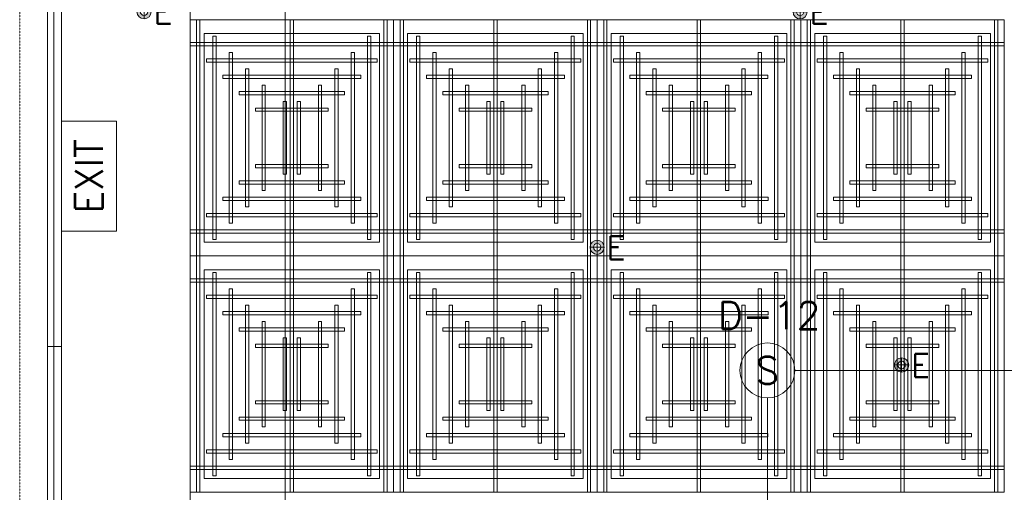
# Model space of a CAD drawing. Header units: millimetres. Extents: x 149250 to 222845, y -30669 to 18303.
# Tile 3 of 36: x 150152 to 155532, y 3344 to 5926. Entities that reach past the tile are written whole.
import ezdxf
from ezdxf.enums import TextEntityAlignment as Align

# ---------------------------------------------------------------- set-up
doc = ezdxf.new("R2010")
doc.units = ezdxf.units.MM
doc.header["$MEASUREMENT"] = 0
for name, pattern in [('DASHED', [19.05, 12.7, -6.35]), ('HIDDENX2', [0.75, 0.5, -0.25]), ('IRISH HOUSE_FF46_HYD AIRPORT_HVAC DUCTING LAYOUT 3$0$( Dashed )', [0.75, 0.5, -0.25])]:
    doc.linetypes.add(name, pattern=pattern)
doc.layers.get('0').update_dxf_attribs({"lineweight": 5})
for name, color, linetype, lineweight in [('E Celing Lighting', 5, 'DASHED', 5), ('IRISH HOUSE_FF46_HYD AIRPORT_HVAC DUCTING LAYOUT 3$0$02_Elevation 00', 8, 'Continuous', 9), ('IRISH HOUSE_FF46_HYD AIRPORT_HVAC DUCTING LAYOUT 3$0$Ceiling', 14, 'Continuous', 9), ('IRISH HOUSE_FF46_HYD AIRPORT_HVAC DUCTING LAYOUT 3$0$Furniture', 14, 'Continuous', 9), ('IRISH HOUSE_FF46_HYD AIRPORT_HVAC DUCTING LAYOUT 3$0$Grey', 8, 'Continuous', 9), ('Lighting (Ceiling)', 160, 'Continuous', 15), ('M-MEP-GEN', 7, 'Continuous', 5)]:
    doc.layers.add(name, color=color, linetype=linetype, lineweight=lineweight)
for name, color, linetype, lineweight, true_color in [('IRISH HOUSE_FF46_HYD AIRPORT_HVAC DUCTING LAYOUT 3$0$03 Partition', 7, 'Continuous', 25, 0x2776bb), ('M-MEP-ELFA-CABLE', 1, 'HIDDENX2', 20, 0xff0000), ('M-MEP-ELFA-DETECTOR', 7, 'Continuous', 20, 0xa50000), ('M-MEP-ELLG-LIGHT', 5, 'Continuous', 20, 0x0000ff), ('M-MEP-ELPR-EQUIP', 6, 'Continuous', 20, 0xff00ff)]:
    doc.layers.add(name, color=color, linetype=linetype, lineweight=lineweight, true_color=true_color)
doc.layers.add('IRISH HOUSE_FF46_HYD AIRPORT_HVAC DUCTING LAYOUT 3$0$Flooring', color=8, linetype='Continuous')
doc.layers.add('IRISH HOUSE_FF46_HYD AIRPORT_HVAC DUCTING LAYOUT 3$0$RCP LAYOUT', color=9, linetype='Continuous', true_color=0x808080)
doc.styles.get("Standard").update_dxf_attribs({"font": 'romans.shx'})

# ---------------------------------------------------------------- blocks, each defined once
blk = doc.blocks.new('IRISH HOUSE_FF46_HYD AIRPORT_HVAC DUCTING LAYOUT 3$0$IRISH HOUSE-RCP LAYOUT')
at = {"color": 8, "lineweight": 0, "ltscale": 0.25, "true_color": 0x808080}
for p, q in [((736.3, -7118.1), (736.3, -1954.5)), ((736.3, -4536.3), (736.3, -3245.4)), ((736.3, -3245.4), (1848.5, -3245.4)), ((2960.8, -3245.4), (1848.5, -3245.4)), ((1848.5, -3245.4), (1848.5, -4536.3)), ((1848.5, -3245.4), (1848.5, -4536.3)), ((2960.8, -4536.3), (2960.8, -3245.4)), ((2960.8, -3245.4), (4073.1, -3245.4)), ((2960.8, -4536.3), (2960.8, -3245.4)), ((4073.1, -3245.4), (4073.1, -4536.3)), ((5185.4, -3245.4), (4073.1, -3245.4)), ((4073.1, -3245.4), (4073.1, -4536.3)), ((5185.4, -4536.3), (5185.4, -3245.4)), ((812.5, -4460.1), (812.5, -3321.6)), ((812.5, -3321.6), (1772.3, -3321.6)), ((1772.3, -3321.6), (1772.3, -4460.1)), ((2884.6, -3321.6), (1924.7, -3321.6)), ((1924.7, -3321.6), (1924.7, -4460.1)), ((2884.6, -4460.1), (2884.6, -3321.6)), ((3037, -4460.1), (3037, -3321.6)), ((3037, -3321.6), (3996.9, -3321.6)), ((3996.9, -3321.6), (3996.9, -4460.1)), ((5109.2, -3321.6), (4149.3, -3321.6)), ((4149.3, -3321.6), (4149.3, -4460.1)), ((5109.2, -4460.1), (5109.2, -3321.6)), ((1772.3, -4460.1), (812.5, -4460.1)), ((1924.7, -4460.1), (2884.6, -4460.1)), ((3996.9, -4460.1), (3037, -4460.1)), ((4149.3, -4460.1), (5109.2, -4460.1)), ((1848.5, -4536.3), (736.3, -4536.3)), ((1848.5, -4536.3), (736.3, -4536.3)), ((736.3, -4536.3), (736.3, -5827.2)), ((1848.5, -4536.3), (2960.8, -4536.3)), ((1848.5, -4536.3), (2960.8, -4536.3)), ((1848.5, -5827.2), (1848.5, -4536.3)), ((1848.5, -5827.2), (1848.5, -4536.3)), ((4073.1, -4536.3), (2960.8, -4536.3)), ((4073.1, -4536.3), (2960.8, -4536.3)), ((2960.8, -4536.3), (2960.8, -5827.2)), ((2960.8, -4536.3), (2960.8, -5827.2)), ((4073.1, -5827.2), (4073.1, -4536.3)), ((4073.1, -4536.3), (5185.4, -4536.3)), ((4073.1, -4536.3), (5185.4, -4536.3)), ((4073.1, -5827.2), (4073.1, -4536.3)), ((5185.4, -4536.3), (5185.4, -5827.2)), ((1772.3, -4612.5), (812.5, -4612.5)), ((812.5, -4612.5), (812.5, -5751)), ((1772.3, -5751), (1772.3, -4612.5)), ((1924.7, -4612.5), (2884.6, -4612.5)), ((1924.7, -5751), (1924.7, -4612.5)), ((2884.6, -4612.5), (2884.6, -5751)), ((3996.9, -4612.5), (3037, -4612.5)), ((3037, -4612.5), (3037, -5751)), ((3996.9, -5751), (3996.9, -4612.5)), ((4149.3, -4612.5), (5109.2, -4612.5)), ((4149.3, -5751), (4149.3, -4612.5)), ((5109.2, -4612.5), (5109.2, -5751)), ((812.5, -5751), (1772.3, -5751)), ((2884.6, -5751), (1924.7, -5751)), ((3037, -5751), (3996.9, -5751)), ((5109.2, -5751), (4149.3, -5751)), ((736.3, -5827.2), (1848.5, -5827.2)), ((2960.8, -5827.2), (1848.5, -5827.2)), ((2960.8, -5827.2), (4073.1, -5827.2)), ((5185.4, -5827.2), (4073.1, -5827.2))]:
    blk.add_line(p, q, dxfattribs=at)
at = {"layer": 'IRISH HOUSE_FF46_HYD AIRPORT_HVAC DUCTING LAYOUT 3$0$02_Elevation 00', "color": 8, "lineweight": 0, "ltscale": 0.25, "true_color": 0x808080}
blk.add_line((34, 4994.4), (34, -5030.7), dxfattribs=at)
at = {"layer": 'IRISH HOUSE_FF46_HYD AIRPORT_HVAC DUCTING LAYOUT 3$0$03 Partition', "color": 8, "lineweight": 0, "ltscale": 0.25, "true_color": 0x808080}
blk.add_line((-42.2, -7416.7), (-42.2, -5030.7), dxfattribs=at)
at = {"layer": 'IRISH HOUSE_FF46_HYD AIRPORT_HVAC DUCTING LAYOUT 3$0$Ceiling', "color": 8, "lineweight": 0, "ltscale": 0.25, "true_color": 0x808080}
for p, q in [((789.9, -3245.4), (772, -3245.4)), ((772, -3245.4), (772, -4536.3)), ((789.9, -4536.3), (789.9, -3245.4)), ((1283.5, -4536.3), (1283.5, -3245.4)), ((1283.5, -3245.4), (1301.3, -3245.4)), ((1301.3, -3245.4), (1301.3, -4536.3)), ((1794.9, -4536.3), (1794.9, -3245.4)), ((1794.9, -3245.4), (1812.8, -3245.4)), ((1812.8, -3245.4), (1812.8, -4536.3)), ((1902.2, -3245.4), (1884.3, -3245.4)), ((1884.3, -3245.4), (1884.3, -4536.3)), ((1902.2, -4536.3), (1902.2, -3245.4)), ((2413.6, -3245.4), (2395.8, -3245.4)), ((2395.8, -3245.4), (2395.8, -4536.3)), ((2413.6, -4536.3), (2413.6, -3245.4)), ((2907.2, -4536.3), (2907.2, -3245.4)), ((2907.2, -3245.4), (2925.1, -3245.4)), ((2925.1, -3245.4), (2925.1, -4536.3)), ((3014.4, -3245.4), (2996.6, -3245.4)), ((2996.6, -3245.4), (2996.6, -4536.3)), ((3014.4, -4536.3), (3014.4, -3245.4)), ((3508, -4536.3), (3508, -3245.4)), ((3508, -3245.4), (3525.9, -3245.4)), ((3525.9, -3245.4), (3525.9, -4536.3)), ((4019.5, -4536.3), (4019.5, -3245.4)), ((4019.5, -3245.4), (4037.4, -3245.4)), ((4037.4, -3245.4), (4037.4, -4536.3)), ((4126.7, -3245.4), (4108.9, -3245.4)), ((4108.9, -3245.4), (4108.9, -4536.3)), ((4126.7, -4536.3), (4126.7, -3245.4)), ((4638.2, -3245.4), (4620.3, -3245.4)), ((4620.3, -3245.4), (4620.3, -4536.3)), ((4638.2, -4536.3), (4638.2, -3245.4)), ((5131.8, -4536.3), (5131.8, -3245.4)), ((5131.8, -3245.4), (5149.6, -3245.4)), ((5149.6, -3245.4), (5149.6, -4536.3)), ((861.4, -4447), (861.4, -3334.8)), ((861.4, -3334.8), (879.3, -3334.8)), ((879.3, -3334.8), (879.3, -4447)), ((1705.6, -4447), (1705.6, -3334.8)), ((1705.6, -3334.8), (1723.4, -3334.8)), ((1723.4, -3334.8), (1723.4, -4447)), ((1991.5, -3334.8), (1973.7, -3334.8)), ((1973.7, -3334.8), (1973.7, -4447)), ((1991.5, -4447), (1991.5, -3334.8)), ((2835.7, -3334.8), (2817.8, -3334.8)), ((2817.8, -3334.8), (2817.8, -4447)), ((2835.7, -4447), (2835.7, -3334.8)), ((3085.9, -4447), (3085.9, -3334.8)), ((3085.9, -3334.8), (3103.8, -3334.8)), ((3103.8, -3334.8), (3103.8, -4447)), ((3930.1, -4447), (3930.1, -3334.8)), ((3930.1, -3334.8), (3948, -3334.8)), ((3948, -3334.8), (3948, -4447)), ((4216.1, -3334.8), (4198.2, -3334.8)), ((4198.2, -3334.8), (4198.2, -4447)), ((4216.1, -4447), (4216.1, -3334.8)), ((5060.3, -3334.8), (5042.4, -3334.8)), ((5042.4, -3334.8), (5042.4, -4447)), ((5060.3, -4447), (5060.3, -3334.8)), ((1848.5, -3370.5), (736.3, -3370.5)), ((736.3, -3370.5), (736.3, -3388.4)), ((736.3, -3388.4), (1848.5, -3388.4)), ((1848.5, -3388.4), (1848.5, -3370.5)), ((1848.5, -3370.5), (2960.8, -3370.5)), ((1848.5, -3388.4), (1848.5, -3370.5)), ((2960.8, -3388.4), (1848.5, -3388.4)), ((4073.1, -3370.5), (2960.8, -3370.5)), ((2960.8, -3370.5), (2960.8, -3388.4)), ((2960.8, -3370.5), (2960.8, -3388.4)), ((2960.8, -3388.4), (4073.1, -3388.4)), ((4073.1, -3388.4), (4073.1, -3370.5)), ((4073.1, -3388.4), (4073.1, -3370.5)), ((4073.1, -3370.5), (5185.4, -3370.5)), ((5185.4, -3388.4), (4073.1, -3388.4)), ((5185.4, -3370.5), (5185.4, -3388.4)), ((950.7, -4357.6), (950.7, -3424.1)), ((950.7, -3424.1), (968.6, -3424.1)), ((968.6, -3424.1), (968.6, -4357.6)), ((1616.2, -4357.6), (1616.2, -3424.1)), ((1616.2, -3424.1), (1634.1, -3424.1)), ((1634.1, -3424.1), (1634.1, -4357.6)), ((2080.9, -3424.1), (2063, -3424.1)), ((2063, -3424.1), (2063, -4357.6)), ((2080.9, -4357.6), (2080.9, -3424.1)), ((2746.4, -3424.1), (2728.5, -3424.1)), ((2728.5, -3424.1), (2728.5, -4357.6)), ((2746.4, -4357.6), (2746.4, -3424.1)), ((3175.3, -4357.6), (3175.3, -3424.1)), ((3175.3, -3424.1), (3193.2, -3424.1)), ((3193.2, -3424.1), (3193.2, -4357.6)), ((3840.8, -4357.6), (3840.8, -3424.1)), ((3840.8, -3424.1), (3858.6, -3424.1)), ((3858.6, -3424.1), (3858.6, -4357.6)), ((4305.5, -3424.1), (4287.6, -3424.1)), ((4287.6, -3424.1), (4287.6, -4357.6)), ((4305.5, -4357.6), (4305.5, -3424.1)), ((4970.9, -3424.1), (4953, -3424.1)), ((4953, -3424.1), (4953, -4357.6)), ((4970.9, -4357.6), (4970.9, -3424.1)), ((825.6, -3459.9), (825.6, -3477.8)), ((1759.1, -3459.9), (825.6, -3459.9)), ((825.6, -3477.8), (1759.1, -3477.8)), ((1759.1, -3477.8), (1759.1, -3459.9)), ((1938, -3477.8), (1938, -3459.9)), ((1938, -3459.9), (2871.5, -3459.9)), ((2871.5, -3477.8), (1938, -3477.8)), ((2871.5, -3459.9), (2871.5, -3477.8)), ((3050.2, -3459.9), (3050.2, -3477.8)), ((3983.6, -3459.9), (3050.2, -3459.9)), ((3050.2, -3477.8), (3983.6, -3477.8)), ((3983.6, -3477.8), (3983.6, -3459.9)), ((4162.6, -3477.8), (4162.6, -3459.9)), ((4162.6, -3459.9), (5096, -3459.9)), ((5096, -3477.8), (4162.6, -3477.8)), ((5096, -3459.9), (5096, -3477.8)), ((915, -3549.3), (915, -3567.1)), ((1669.7, -3549.3), (915, -3549.3)), ((1040.1, -4268.2), (1040.1, -3513.5)), ((1040.1, -3513.5), (1058, -3513.5)), ((1058, -3513.5), (1058, -4268.2)), ((1526.8, -4268.2), (1526.8, -3513.5)), ((1526.8, -3513.5), (1544.7, -3513.5)), ((1544.7, -3513.5), (1544.7, -4268.2)), ((1669.7, -3567.1), (1669.7, -3549.3)), ((2027.4, -3567.1), (2027.4, -3549.3)), ((2027.4, -3549.3), (2782.1, -3549.3)), ((2170.3, -3513.5), (2152.4, -3513.5)), ((2152.4, -3513.5), (2152.4, -4268.2)), ((2170.3, -4268.2), (2170.3, -3513.5)), ((2657, -3513.5), (2639.1, -3513.5)), ((2639.1, -3513.5), (2639.1, -4268.2)), ((2657, -4268.2), (2657, -3513.5)), ((2782.1, -3549.3), (2782.1, -3567.1)), ((3139.5, -3549.3), (3139.5, -3567.1)), ((3894.2, -3549.3), (3139.5, -3549.3)), ((3264.7, -4268.2), (3264.7, -3513.5)), ((3264.7, -3513.5), (3282.5, -3513.5)), ((3282.5, -3513.5), (3282.5, -4268.2)), ((3751.4, -4268.2), (3751.4, -3513.5)), ((3751.4, -3513.5), (3769.3, -3513.5)), ((3769.3, -3513.5), (3769.3, -4268.2)), ((3894.2, -3567.1), (3894.2, -3549.3)), ((4252, -3567.1), (4252, -3549.3)), ((4252, -3549.3), (5006.7, -3549.3)), ((4394.8, -3513.5), (4376.9, -3513.5)), ((4376.9, -3513.5), (4376.9, -4268.2)), ((4394.8, -4268.2), (4394.8, -3513.5)), ((4881.5, -3513.5), (4863.7, -3513.5)), ((4863.7, -3513.5), (4863.7, -4268.2)), ((4881.5, -4268.2), (4881.5, -3513.5)), ((5006.7, -3549.3), (5006.7, -3567.1)), ((915, -3567.1), (1669.7, -3567.1)), ((1129.5, -4178.9), (1129.5, -3602.9)), ((1129.5, -3602.9), (1147.3, -3602.9)), ((1147.3, -3602.9), (1147.3, -4178.9)), ((1455.3, -3602.9), (1437.4, -3602.9)), ((1437.4, -3602.9), (1437.4, -4178.9)), ((1455.3, -4178.9), (1455.3, -3602.9)), ((2782.1, -3567.1), (2027.4, -3567.1)), ((2241.8, -4178.9), (2241.8, -3602.9)), ((2241.8, -3602.9), (2259.7, -3602.9)), ((2259.7, -3602.9), (2259.7, -4178.9)), ((2567.6, -3602.9), (2549.8, -3602.9)), ((2549.8, -3602.9), (2549.8, -4178.9)), ((2567.6, -4178.9), (2567.6, -3602.9)), ((3139.5, -3567.1), (3894.2, -3567.1)), ((3354, -4178.9), (3354, -3602.9)), ((3354, -3602.9), (3371.9, -3602.9)), ((3371.9, -3602.9), (3371.9, -4178.9)), ((3679.8, -3602.9), (3661.9, -3602.9)), ((3661.9, -3602.9), (3661.9, -4178.9)), ((3679.8, -4178.9), (3679.8, -3602.9)), ((5006.7, -3567.1), (4252, -3567.1)), ((4466.4, -4178.9), (4466.4, -3602.9)), ((4466.4, -3602.9), (4484.3, -3602.9)), ((4484.3, -3602.9), (4484.3, -4178.9)), ((4792.2, -3602.9), (4774.3, -3602.9)), ((4774.3, -3602.9), (4774.3, -4178.9)), ((4792.2, -4178.9), (4792.2, -3602.9)), ((1004.4, -3638.6), (1004.4, -3656.5)), ((1580.4, -3638.6), (1004.4, -3638.6)), ((1004.4, -3656.5), (1580.4, -3656.5)), ((1580.4, -3656.5), (1580.4, -3638.6)), ((2116.7, -3656.5), (2116.7, -3638.6)), ((2116.7, -3638.6), (2692.7, -3638.6)), ((2692.7, -3656.5), (2116.7, -3656.5)), ((2692.7, -3638.6), (2692.7, -3656.5)), ((3228.9, -3638.6), (3228.9, -3656.5)), ((3804.9, -3638.6), (3228.9, -3638.6)), ((3228.9, -3656.5), (3804.9, -3656.5)), ((3804.9, -3656.5), (3804.9, -3638.6)), ((4341.3, -3656.5), (4341.3, -3638.6)), ((4341.3, -3638.6), (4917.3, -3638.6)), ((4917.3, -3656.5), (4341.3, -3656.5)), ((4917.3, -3638.6), (4917.3, -3656.5)), ((1245.6, -4089.5), (1245.6, -3692.2)), ((1245.6, -3692.2), (1263.5, -3692.2)), ((1263.5, -3692.2), (1263.5, -4089.5)), ((1339.1, -3692.2), (1321.2, -3692.2)), ((1321.2, -3692.2), (1321.2, -4089.5)), ((1339.1, -4089.5), (1339.1, -3692.2)), ((2358, -4089.5), (2358, -3692.2)), ((2358, -3692.2), (2375.9, -3692.2)), ((2375.9, -3692.2), (2375.9, -4089.5)), ((2451.5, -3692.2), (2433.6, -3692.2)), ((2433.6, -3692.2), (2433.6, -4089.5)), ((2451.5, -4089.5), (2451.5, -3692.2)), ((3470.2, -4089.5), (3470.2, -3692.2)), ((3470.2, -3692.2), (3488.1, -3692.2)), ((3488.1, -3692.2), (3488.1, -4089.5)), ((3563.6, -3692.2), (3545.8, -3692.2)), ((3545.8, -3692.2), (3545.8, -4089.5)), ((3563.6, -4089.5), (3563.6, -3692.2)), ((4582.6, -4089.5), (4582.6, -3692.2)), ((4582.6, -3692.2), (4600.4, -3692.2)), ((4600.4, -3692.2), (4600.4, -4089.5)), ((4676, -3692.2), (4658.1, -3692.2)), ((4658.1, -3692.2), (4658.1, -4089.5)), ((4676, -4089.5), (4676, -3692.2)), ((1093.7, -3728), (1093.7, -3745.9)), ((1491, -3728), (1093.7, -3728)), ((1093.7, -3745.9), (1491, -3745.9)), ((1491, -3745.9), (1491, -3728)), ((2206.1, -3745.9), (2206.1, -3728)), ((2206.1, -3728), (2603.4, -3728)), ((2603.4, -3745.9), (2206.1, -3745.9)), ((2603.4, -3728), (2603.4, -3745.9)), ((3318.3, -3728), (3318.3, -3745.9)), ((3715.6, -3728), (3318.3, -3728)), ((3318.3, -3745.9), (3715.6, -3745.9)), ((3715.6, -3745.9), (3715.6, -3728)), ((4430.7, -3745.9), (4430.7, -3728)), ((4430.7, -3728), (4827.9, -3728)), ((4827.9, -3745.9), (4430.7, -3745.9)), ((4827.9, -3728), (4827.9, -3745.9)), ((1093.7, -4053.8), (1093.7, -4035.9)), ((1093.7, -4035.9), (1491, -4035.9)), ((1491, -4053.8), (1093.7, -4053.8)), ((1491, -4035.9), (1491, -4053.8)), ((2603.4, -4035.9), (2206.1, -4035.9)), ((2206.1, -4035.9), (2206.1, -4053.8)), ((2206.1, -4053.8), (2603.4, -4053.8)), ((2603.4, -4053.8), (2603.4, -4035.9)), ((3318.3, -4053.8), (3318.3, -4035.9)), ((3318.3, -4035.9), (3715.6, -4035.9)), ((3715.6, -4053.8), (3318.3, -4053.8)), ((3715.6, -4035.9), (3715.6, -4053.8)), ((4827.9, -4035.9), (4430.7, -4035.9)), ((4430.7, -4035.9), (4430.7, -4053.8)), ((4430.7, -4053.8), (4827.9, -4053.8)), ((4827.9, -4053.8), (4827.9, -4035.9)), ((1004.4, -4143.1), (1004.4, -4125.3)), ((1004.4, -4125.3), (1580.4, -4125.3)), ((1263.5, -4089.5), (1245.6, -4089.5)), ((1321.2, -4089.5), (1339.1, -4089.5)), ((1580.4, -4125.3), (1580.4, -4143.1)), ((2692.7, -4125.3), (2116.7, -4125.3)), ((2116.7, -4125.3), (2116.7, -4143.1)), ((2375.9, -4089.5), (2358, -4089.5)), ((2433.6, -4089.5), (2451.5, -4089.5)), ((2692.7, -4143.1), (2692.7, -4125.3)), ((3228.9, -4143.1), (3228.9, -4125.3)), ((3228.9, -4125.3), (3804.9, -4125.3)), ((3488.1, -4089.5), (3470.2, -4089.5)), ((3545.8, -4089.5), (3563.6, -4089.5)), ((3804.9, -4125.3), (3804.9, -4143.1)), ((4917.3, -4125.3), (4341.3, -4125.3)), ((4341.3, -4125.3), (4341.3, -4143.1)), ((4600.4, -4089.5), (4582.6, -4089.5)), ((4658.1, -4089.5), (4676, -4089.5)), ((4917.3, -4143.1), (4917.3, -4125.3)), ((1580.4, -4143.1), (1004.4, -4143.1)), ((1147.3, -4178.9), (1129.5, -4178.9)), ((1437.4, -4178.9), (1455.3, -4178.9)), ((2116.7, -4143.1), (2692.7, -4143.1)), ((2259.7, -4178.9), (2241.8, -4178.9)), ((2549.8, -4178.9), (2567.6, -4178.9)), ((3804.9, -4143.1), (3228.9, -4143.1)), ((3371.9, -4178.9), (3354, -4178.9)), ((3661.9, -4178.9), (3679.8, -4178.9)), ((4341.3, -4143.1), (4917.3, -4143.1)), ((4484.3, -4178.9), (4466.4, -4178.9)), ((4774.3, -4178.9), (4792.2, -4178.9)), ((915, -4232.5), (915, -4214.6)), ((915, -4214.6), (1669.7, -4214.6)), ((1669.7, -4232.5), (915, -4232.5)), ((1669.7, -4214.6), (1669.7, -4232.5)), ((2782.1, -4214.6), (2027.4, -4214.6)), ((2027.4, -4214.6), (2027.4, -4232.5)), ((2027.4, -4232.5), (2782.1, -4232.5)), ((2782.1, -4232.5), (2782.1, -4214.6)), ((3139.6, -4232.5), (3139.6, -4214.6)), ((3139.6, -4214.6), (3894.3, -4214.6)), ((3894.3, -4232.5), (3139.6, -4232.5)), ((3894.3, -4214.6), (3894.3, -4232.5)), ((5006.7, -4214.6), (4251.9, -4214.6)), ((4251.9, -4214.6), (4251.9, -4232.5)), ((4251.9, -4232.5), (5006.7, -4232.5)), ((5006.7, -4232.5), (5006.7, -4214.6)), ((825.6, -4321.9), (825.6, -4304)), ((825.6, -4304), (1759.1, -4304)), ((1058, -4268.2), (1040.1, -4268.2)), ((1544.7, -4268.2), (1526.8, -4268.2)), ((1759.1, -4304), (1759.1, -4321.9)), ((2871.5, -4304), (1938, -4304)), ((1938, -4304), (1938, -4321.9)), ((2152.4, -4268.2), (2170.3, -4268.2)), ((2639.1, -4268.2), (2657, -4268.2)), ((2871.5, -4321.9), (2871.5, -4304)), ((3050.2, -4321.9), (3050.2, -4304)), ((3050.2, -4304), (3983.6, -4304)), ((3282.5, -4268.2), (3264.7, -4268.2)), ((3769.3, -4268.2), (3751.4, -4268.2)), ((3983.6, -4304), (3983.6, -4321.9)), ((5096, -4304), (4162.6, -4304)), ((4162.6, -4304), (4162.6, -4321.9)), ((4376.9, -4268.2), (4394.8, -4268.2)), ((4863.7, -4268.2), (4881.5, -4268.2)), ((5096, -4321.9), (5096, -4304)), ((1759.1, -4321.9), (825.6, -4321.9)), ((968.6, -4357.6), (950.7, -4357.6)), ((1634.1, -4357.6), (1616.2, -4357.6)), ((1938, -4321.9), (2871.5, -4321.9)), ((2063, -4357.6), (2080.9, -4357.6)), ((2728.5, -4357.6), (2746.4, -4357.6)), ((3983.6, -4321.9), (3050.2, -4321.9)), ((3193.2, -4357.6), (3175.3, -4357.6)), ((3858.6, -4357.6), (3840.8, -4357.6)), ((4162.6, -4321.9), (5096, -4321.9)), ((4287.6, -4357.6), (4305.5, -4357.6)), ((4953, -4357.6), (4970.9, -4357.6)), ((736.3, -4393.3), (1848.5, -4393.3)), ((736.3, -4411.2), (736.3, -4393.3)), ((1848.5, -4411.2), (736.3, -4411.2)), ((2960.8, -4393.3), (1848.5, -4393.3)), ((1848.5, -4393.3), (1848.5, -4411.2)), ((1848.5, -4393.3), (1848.5, -4411.2)), ((1848.5, -4411.2), (2960.8, -4411.2)), ((2960.8, -4393.3), (4073.1, -4393.3)), ((2960.8, -4411.2), (2960.8, -4393.3)), ((2960.8, -4411.2), (2960.8, -4393.3)), ((4073.1, -4411.2), (2960.8, -4411.2)), ((4073.1, -4393.3), (4073.1, -4411.2)), ((5185.4, -4393.3), (4073.1, -4393.3)), ((4073.1, -4393.3), (4073.1, -4411.2)), ((4073.1, -4411.2), (5185.4, -4411.2)), ((5185.4, -4411.2), (5185.4, -4393.3)), ((879.3, -4447), (861.4, -4447)), ((1723.4, -4447), (1705.6, -4447)), ((1973.7, -4447), (1991.5, -4447)), ((2817.8, -4447), (2835.7, -4447)), ((3103.8, -4447), (3085.9, -4447)), ((3948, -4447), (3930.1, -4447)), ((4198.2, -4447), (4216.1, -4447)), ((5042.4, -4447), (5060.3, -4447)), ((772, -4536.3), (789.9, -4536.3)), ((772, -4536.3), (789.9, -4536.3)), ((772, -5827.2), (772, -4536.3)), ((789.9, -4536.3), (789.9, -5827.2)), ((1301.3, -4536.3), (1283.5, -4536.3)), ((1301.3, -4536.3), (1283.5, -4536.3)), ((1283.5, -4536.3), (1283.5, -5827.2)), ((1301.3, -5827.2), (1301.3, -4536.3)), ((1812.8, -4536.3), (1794.9, -4536.3)), ((1812.8, -4536.3), (1794.9, -4536.3)), ((1794.9, -4536.3), (1794.9, -5827.2)), ((1812.8, -5827.2), (1812.8, -4536.3)), ((1884.3, -4536.3), (1902.2, -4536.3)), ((1884.3, -4536.3), (1902.2, -4536.3)), ((1884.3, -5827.2), (1884.3, -4536.3)), ((1902.2, -4536.3), (1902.2, -5827.2)), ((2395.8, -4536.3), (2413.6, -4536.3)), ((2395.8, -4536.3), (2413.6, -4536.3)), ((2395.8, -5827.2), (2395.8, -4536.3)), ((2413.6, -4536.3), (2413.6, -5827.2)), ((2925.1, -4536.3), (2907.2, -4536.3)), ((2925.1, -4536.3), (2907.2, -4536.3)), ((2907.2, -4536.3), (2907.2, -5827.2)), ((2925.1, -5827.2), (2925.1, -4536.3)), ((2996.6, -4536.3), (3014.4, -4536.3)), ((2996.6, -4536.3), (3014.4, -4536.3)), ((2996.6, -5827.2), (2996.6, -4536.3)), ((3014.4, -4536.3), (3014.4, -5827.2)), ((3525.9, -4536.3), (3508, -4536.3)), ((3525.9, -4536.3), (3508, -4536.3)), ((3508, -4536.3), (3508, -5827.2)), ((3525.9, -5827.2), (3525.9, -4536.3)), ((4037.4, -4536.3), (4019.5, -4536.3)), ((4037.4, -4536.3), (4019.5, -4536.3)), ((4019.5, -4536.3), (4019.5, -5827.2)), ((4037.4, -5827.2), (4037.4, -4536.3)), ((4108.9, -4536.3), (4126.7, -4536.3)), ((4108.9, -4536.3), (4126.7, -4536.3)), ((4108.9, -5827.2), (4108.9, -4536.3)), ((4126.7, -4536.3), (4126.7, -5827.2)), ((4620.3, -4536.3), (4638.2, -4536.3)), ((4620.3, -4536.3), (4638.2, -4536.3)), ((4620.3, -5827.2), (4620.3, -4536.3)), ((4638.2, -4536.3), (4638.2, -5827.2)), ((5149.6, -4536.3), (5131.8, -4536.3)), ((5149.6, -4536.3), (5131.8, -4536.3)), ((5131.8, -4536.3), (5131.8, -5827.2)), ((5149.6, -5827.2), (5149.6, -4536.3)), ((879.3, -4625.7), (861.4, -4625.7)), ((861.4, -4625.7), (861.4, -5737.9)), ((879.3, -5737.9), (879.3, -4625.7)), ((1723.4, -4625.7), (1705.6, -4625.7)), ((1705.6, -4625.7), (1705.6, -5737.9)), ((1723.4, -5737.9), (1723.4, -4625.7)), ((1973.7, -4625.7), (1991.5, -4625.7)), ((1973.7, -5737.9), (1973.7, -4625.7)), ((1991.5, -4625.7), (1991.5, -5737.9)), ((2817.8, -4625.7), (2835.7, -4625.7)), ((2817.8, -5737.9), (2817.8, -4625.7)), ((2835.7, -4625.7), (2835.7, -5737.9)), ((3103.8, -4625.7), (3085.9, -4625.7)), ((3085.9, -4625.7), (3085.9, -5737.9)), ((3103.8, -5737.9), (3103.8, -4625.7)), ((3948, -4625.7), (3930.1, -4625.7)), ((3930.1, -4625.7), (3930.1, -5737.9)), ((3948, -5737.9), (3948, -4625.7)), ((4198.2, -4625.7), (4216.1, -4625.7)), ((4198.2, -5737.9), (4198.2, -4625.7)), ((4216.1, -4625.7), (4216.1, -5737.9)), ((5042.4, -4625.7), (5060.3, -4625.7)), ((5042.4, -5737.9), (5042.4, -4625.7)), ((5060.3, -4625.7), (5060.3, -5737.9)), ((1848.5, -4661.4), (736.3, -4661.4)), ((736.3, -4661.4), (736.3, -4679.3)), ((736.3, -4679.3), (1848.5, -4679.3)), ((1848.5, -4679.3), (1848.5, -4661.4)), ((1848.5, -4661.4), (2960.8, -4661.4)), ((1848.5, -4679.3), (1848.5, -4661.4)), ((2960.8, -4679.3), (1848.5, -4679.3)), ((4073.1, -4661.4), (2960.8, -4661.4)), ((2960.8, -4661.4), (2960.8, -4679.3)), ((2960.8, -4661.4), (2960.8, -4679.3)), ((2960.8, -4679.3), (4073.1, -4679.3)), ((4073.1, -4679.3), (4073.1, -4661.4)), ((4073.1, -4679.3), (4073.1, -4661.4)), ((4073.1, -4661.4), (5185.4, -4661.4)), ((5185.4, -4679.3), (4073.1, -4679.3)), ((5185.4, -4661.4), (5185.4, -4679.3)), ((968.6, -4715.1), (950.7, -4715.1)), ((950.7, -4715.1), (950.7, -5648.5)), ((968.6, -5648.5), (968.6, -4715.1)), ((1634.1, -4715.1), (1616.2, -4715.1)), ((1616.2, -4715.1), (1616.2, -5648.5)), ((1634.1, -5648.5), (1634.1, -4715.1)), ((2063, -4715.1), (2080.9, -4715.1)), ((2063, -5648.5), (2063, -4715.1)), ((2080.9, -4715.1), (2080.9, -5648.5)), ((2728.5, -4715.1), (2746.4, -4715.1)), ((2728.5, -5648.5), (2728.5, -4715.1)), ((2746.4, -4715.1), (2746.4, -5648.5)), ((3193.2, -4715.1), (3175.3, -4715.1)), ((3175.3, -4715.1), (3175.3, -5648.5)), ((3193.2, -5648.5), (3193.2, -4715.1)), ((3858.6, -4715.1), (3840.8, -4715.1)), ((3840.8, -4715.1), (3840.8, -5648.5)), ((3858.6, -5648.5), (3858.6, -4715.1)), ((4287.6, -4715.1), (4305.5, -4715.1)), ((4287.6, -5648.5), (4287.6, -4715.1)), ((4305.5, -4715.1), (4305.5, -5648.5)), ((4953, -4715.1), (4970.9, -4715.1)), ((4953, -5648.5), (4953, -4715.1)), ((4970.9, -4715.1), (4970.9, -5648.5)), ((825.6, -4750.8), (825.6, -4768.7)), ((1759.1, -4750.8), (825.6, -4750.8)), ((825.6, -4768.7), (1759.1, -4768.7)), ((1759.1, -4768.7), (1759.1, -4750.8)), ((1938, -4768.7), (1938, -4750.8)), ((1938, -4750.8), (2871.5, -4750.8)), ((2871.5, -4768.7), (1938, -4768.7)), ((2871.5, -4750.8), (2871.5, -4768.7)), ((3050.2, -4750.8), (3050.2, -4768.7)), ((3983.6, -4750.8), (3050.2, -4750.8)), ((3050.2, -4768.7), (3983.6, -4768.7)), ((3983.6, -4768.7), (3983.6, -4750.8)), ((4162.6, -4768.7), (4162.6, -4750.8)), ((4162.6, -4750.8), (5096, -4750.8)), ((5096, -4768.7), (4162.6, -4768.7)), ((5096, -4750.8), (5096, -4768.7)), ((915, -4840.2), (915, -4858)), ((1669.7, -4840.2), (915, -4840.2)), ((1058, -4804.4), (1040.1, -4804.4)), ((1040.1, -4804.4), (1040.1, -5559.1)), ((1058, -5559.1), (1058, -4804.4)), ((1544.7, -4804.4), (1526.8, -4804.4)), ((1526.8, -4804.4), (1526.8, -5559.1)), ((1544.7, -5559.1), (1544.7, -4804.4)), ((1669.7, -4858), (1669.7, -4840.2)), ((2027.4, -4858), (2027.4, -4840.2)), ((2027.4, -4840.2), (2782.1, -4840.2)), ((2152.4, -4804.4), (2170.3, -4804.4)), ((2152.4, -5559.1), (2152.4, -4804.4)), ((2170.3, -4804.4), (2170.3, -5559.1)), ((2639.1, -4804.4), (2657, -4804.4)), ((2639.1, -5559.1), (2639.1, -4804.4)), ((2657, -4804.4), (2657, -5559.1)), ((2782.1, -4840.2), (2782.1, -4858)), ((3139.6, -4840.2), (3139.6, -4858)), ((3894.3, -4840.2), (3139.6, -4840.2)), ((3282.5, -4804.4), (3264.7, -4804.4)), ((3264.7, -4804.4), (3264.7, -5559.1)), ((3282.5, -5559.1), (3282.5, -4804.4)), ((3769.3, -4804.4), (3751.4, -4804.4)), ((3751.4, -4804.4), (3751.4, -5559.1)), ((3769.3, -5559.1), (3769.3, -4804.4)), ((3894.3, -4858), (3894.3, -4840.2)), ((4251.9, -4858), (4251.9, -4840.2)), ((4251.9, -4840.2), (5006.7, -4840.2)), ((4376.9, -4804.4), (4394.8, -4804.4)), ((4376.9, -5559.1), (4376.9, -4804.4)), ((4394.8, -4804.4), (4394.8, -5559.1)), ((4863.7, -4804.4), (4881.5, -4804.4)), ((4863.7, -5559.1), (4863.7, -4804.4)), ((4881.5, -4804.4), (4881.5, -5559.1)), ((5006.7, -4840.2), (5006.7, -4858)), ((915, -4858), (1669.7, -4858)), ((1147.3, -4893.8), (1129.5, -4893.8)), ((1129.5, -4893.8), (1129.5, -5469.8)), ((1147.3, -5469.8), (1147.3, -4893.8)), ((1437.4, -4893.8), (1455.3, -4893.8)), ((1437.4, -5469.8), (1437.4, -4893.8)), ((1455.3, -4893.8), (1455.3, -5469.8)), ((2782.1, -4858), (2027.4, -4858)), ((2259.7, -4893.8), (2241.8, -4893.8)), ((2241.8, -4893.8), (2241.8, -5469.8)), ((2259.7, -5469.8), (2259.7, -4893.8)), ((2549.8, -4893.8), (2567.6, -4893.8)), ((2549.8, -5469.8), (2549.8, -4893.8)), ((2567.6, -4893.8), (2567.6, -5469.8)), ((3139.6, -4858), (3894.3, -4858)), ((3371.9, -4893.8), (3354, -4893.8)), ((3354, -4893.8), (3354, -5469.8)), ((3371.9, -5469.8), (3371.9, -4893.8)), ((3661.9, -4893.8), (3679.8, -4893.8)), ((3661.9, -5469.8), (3661.9, -4893.8)), ((3679.8, -4893.8), (3679.8, -5469.8)), ((5006.7, -4858), (4251.9, -4858)), ((4484.3, -4893.8), (4466.4, -4893.8)), ((4466.4, -4893.8), (4466.4, -5469.8)), ((4484.3, -5469.8), (4484.3, -4893.8)), ((4774.3, -4893.8), (4792.2, -4893.8)), ((4774.3, -5469.8), (4774.3, -4893.8)), ((4792.2, -4893.8), (4792.2, -5469.8)), ((1004.4, -4929.5), (1004.4, -4947.4)), ((1580.4, -4929.5), (1004.4, -4929.5)), ((1004.4, -4947.4), (1580.4, -4947.4)), ((1580.4, -4947.4), (1580.4, -4929.5)), ((2116.7, -4947.4), (2116.7, -4929.5)), ((2116.7, -4929.5), (2692.7, -4929.5)), ((2692.7, -4947.4), (2116.7, -4947.4)), ((2692.7, -4929.5), (2692.7, -4947.4)), ((3228.9, -4929.5), (3228.9, -4947.4)), ((3804.9, -4929.5), (3228.9, -4929.5)), ((3228.9, -4947.4), (3804.9, -4947.4)), ((3804.9, -4947.4), (3804.9, -4929.5)), ((4341.3, -4947.4), (4341.3, -4929.5)), ((4341.3, -4929.5), (4917.3, -4929.5)), ((4917.3, -4947.4), (4341.3, -4947.4)), ((4917.3, -4929.5), (4917.3, -4947.4)), ((1263.5, -4983.1), (1245.6, -4983.1)), ((1245.6, -4983.1), (1245.6, -5380.4)), ((1263.5, -5380.4), (1263.5, -4983.1)), ((1321.2, -4983.1), (1339.1, -4983.1)), ((1321.2, -5380.4), (1321.2, -4983.1)), ((1339.1, -4983.1), (1339.1, -5380.4)), ((2375.9, -4983.1), (2358, -4983.1)), ((2358, -4983.1), (2358, -5380.4)), ((2375.9, -5380.4), (2375.9, -4983.1)), ((2433.6, -4983.1), (2451.5, -4983.1)), ((2433.6, -5380.4), (2433.6, -4983.1)), ((2451.5, -4983.1), (2451.5, -5380.4)), ((3488.1, -4983.1), (3470.2, -4983.1)), ((3470.2, -4983.1), (3470.2, -5380.4)), ((3488.1, -5380.4), (3488.1, -4983.1)), ((3545.8, -4983.1), (3563.6, -4983.1)), ((3545.8, -5380.4), (3545.8, -4983.1)), ((3563.6, -4983.1), (3563.6, -5380.4)), ((4600.4, -4983.1), (4582.6, -4983.1)), ((4582.6, -4983.1), (4582.6, -5380.4)), ((4600.4, -5380.4), (4600.4, -4983.1)), ((4658.1, -4983.1), (4676, -4983.1)), ((4658.1, -5380.4), (4658.1, -4983.1)), ((4676, -4983.1), (4676, -5380.4)), ((1093.7, -5018.9), (1093.7, -5036.8)), ((1491, -5018.9), (1093.7, -5018.9)), ((1093.7, -5036.8), (1491, -5036.8)), ((1491, -5036.8), (1491, -5018.9)), ((2206.1, -5036.8), (2206.1, -5018.9)), ((2206.1, -5018.9), (2603.4, -5018.9)), ((2603.4, -5036.8), (2206.1, -5036.8)), ((2603.4, -5018.9), (2603.4, -5036.8)), ((3318.3, -5018.9), (3318.3, -5036.8)), ((3715.6, -5018.9), (3318.3, -5018.9)), ((3318.3, -5036.8), (3715.6, -5036.8)), ((3715.6, -5036.8), (3715.6, -5018.9)), ((4430.7, -5036.8), (4430.7, -5018.9)), ((4430.7, -5018.9), (4827.9, -5018.9)), ((4827.9, -5036.8), (4430.7, -5036.8)), ((4827.9, -5018.9), (4827.9, -5036.8)), ((1093.7, -5344.7), (1093.7, -5326.8)), ((1093.7, -5326.8), (1491, -5326.8)), ((1491, -5344.7), (1093.7, -5344.7)), ((1491, -5326.8), (1491, -5344.7)), ((2603.4, -5326.8), (2206.1, -5326.8)), ((2206.1, -5326.8), (2206.1, -5344.7)), ((2206.1, -5344.7), (2603.4, -5344.7)), ((2603.4, -5344.7), (2603.4, -5326.8)), ((3318.3, -5344.7), (3318.3, -5326.8)), ((3318.3, -5326.8), (3715.6, -5326.8)), ((3715.6, -5344.7), (3318.3, -5344.7)), ((3715.6, -5326.8), (3715.6, -5344.7)), ((4827.9, -5326.8), (4430.7, -5326.8)), ((4430.7, -5326.8), (4430.7, -5344.7)), ((4430.7, -5344.7), (4827.9, -5344.7)), ((4827.9, -5344.7), (4827.9, -5326.8)), ((1004.4, -5434), (1004.4, -5416.2)), ((1004.4, -5416.2), (1580.4, -5416.2)), ((1245.6, -5380.4), (1263.5, -5380.4)), ((1339.1, -5380.4), (1321.2, -5380.4)), ((1580.4, -5416.2), (1580.4, -5434)), ((2692.7, -5416.2), (2116.7, -5416.2)), ((2116.7, -5416.2), (2116.7, -5434)), ((2358, -5380.4), (2375.9, -5380.4)), ((2451.5, -5380.4), (2433.6, -5380.4)), ((2692.7, -5434), (2692.7, -5416.2)), ((3228.9, -5434), (3228.9, -5416.2)), ((3228.9, -5416.2), (3804.9, -5416.2)), ((3470.2, -5380.4), (3488.1, -5380.4)), ((3563.6, -5380.4), (3545.8, -5380.4)), ((3804.9, -5416.2), (3804.9, -5434)), ((4917.3, -5416.2), (4341.3, -5416.2)), ((4341.3, -5416.2), (4341.3, -5434)), ((4582.6, -5380.4), (4600.4, -5380.4)), ((4676, -5380.4), (4658.1, -5380.4)), ((4917.3, -5434), (4917.3, -5416.2)), ((1580.4, -5434), (1004.4, -5434)), ((1129.5, -5469.8), (1147.3, -5469.8)), ((1455.3, -5469.8), (1437.4, -5469.8)), ((2116.7, -5434), (2692.7, -5434)), ((2241.8, -5469.8), (2259.7, -5469.8)), ((2567.6, -5469.8), (2549.8, -5469.8)), ((3804.9, -5434), (3228.9, -5434)), ((3354, -5469.8), (3371.9, -5469.8)), ((3679.8, -5469.8), (3661.9, -5469.8)), ((4341.3, -5434), (4917.3, -5434)), ((4466.4, -5469.8), (4484.3, -5469.8)), ((4792.2, -5469.8), (4774.3, -5469.8)), ((915, -5523.4), (915, -5505.5)), ((915, -5505.5), (1669.7, -5505.5)), ((1669.7, -5523.4), (915, -5523.4)), ((1669.7, -5505.5), (1669.7, -5523.4)), ((2782.1, -5505.5), (2027.4, -5505.5)), ((2027.4, -5505.5), (2027.4, -5523.4)), ((2027.4, -5523.4), (2782.1, -5523.4)), ((2782.1, -5523.4), (2782.1, -5505.5)), ((3139.5, -5523.4), (3139.5, -5505.5)), ((3139.5, -5505.5), (3894.2, -5505.5)), ((3894.2, -5523.4), (3139.5, -5523.4)), ((3894.2, -5505.5), (3894.2, -5523.4)), ((5006.7, -5505.5), (4252, -5505.5)), ((4252, -5505.5), (4252, -5523.4)), ((4252, -5523.4), (5006.7, -5523.4)), ((5006.7, -5523.4), (5006.7, -5505.5)), ((825.6, -5612.8), (825.6, -5594.9)), ((825.6, -5594.9), (1759.1, -5594.9)), ((1040.1, -5559.1), (1058, -5559.1)), ((1526.8, -5559.1), (1544.7, -5559.1)), ((1759.1, -5594.9), (1759.1, -5612.8)), ((2871.5, -5594.9), (1938, -5594.9)), ((1938, -5594.9), (1938, -5612.8)), ((2170.3, -5559.1), (2152.4, -5559.1)), ((2657, -5559.1), (2639.1, -5559.1)), ((2871.5, -5612.8), (2871.5, -5594.9)), ((3050.2, -5612.8), (3050.2, -5594.9)), ((3050.2, -5594.9), (3983.6, -5594.9)), ((3264.7, -5559.1), (3282.5, -5559.1)), ((3751.4, -5559.1), (3769.3, -5559.1)), ((3983.6, -5594.9), (3983.6, -5612.8)), ((5096, -5594.9), (4162.6, -5594.9)), ((4162.6, -5594.9), (4162.6, -5612.8)), ((4394.8, -5559.1), (4376.9, -5559.1)), ((4881.5, -5559.1), (4863.7, -5559.1)), ((5096, -5612.8), (5096, -5594.9)), ((1759.1, -5612.8), (825.6, -5612.8)), ((950.7, -5648.5), (968.6, -5648.5)), ((1616.2, -5648.5), (1634.1, -5648.5)), ((1938, -5612.8), (2871.5, -5612.8)), ((2080.9, -5648.5), (2063, -5648.5)), ((2746.4, -5648.5), (2728.5, -5648.5)), ((3983.6, -5612.8), (3050.2, -5612.8)), ((3175.3, -5648.5), (3193.2, -5648.5)), ((3840.8, -5648.5), (3858.6, -5648.5)), ((4162.6, -5612.8), (5096, -5612.8)), ((4305.5, -5648.5), (4287.6, -5648.5)), ((4970.9, -5648.5), (4953, -5648.5)), ((736.3, -5684.3), (1848.5, -5684.3)), ((736.3, -5702.1), (736.3, -5684.3)), ((1848.5, -5702.1), (736.3, -5702.1)), ((2960.8, -5684.3), (1848.5, -5684.3)), ((1848.5, -5684.3), (1848.5, -5702.1)), ((1848.5, -5684.3), (1848.5, -5702.1)), ((1848.5, -5702.1), (2960.8, -5702.1)), ((2960.8, -5684.3), (4073.1, -5684.3)), ((2960.8, -5702.1), (2960.8, -5684.3)), ((2960.8, -5702.1), (2960.8, -5684.3)), ((4073.1, -5702.1), (2960.8, -5702.1)), ((4073.1, -5684.3), (4073.1, -5702.1)), ((5185.4, -5684.3), (4073.1, -5684.3)), ((4073.1, -5684.3), (4073.1, -5702.1)), ((4073.1, -5702.1), (5185.4, -5702.1)), ((5185.4, -5702.1), (5185.4, -5684.3)), ((861.4, -5737.9), (879.3, -5737.9)), ((1705.6, -5737.9), (1723.4, -5737.9)), ((1991.5, -5737.9), (1973.7, -5737.9)), ((2835.7, -5737.9), (2817.8, -5737.9)), ((3085.9, -5737.9), (3103.8, -5737.9)), ((3930.1, -5737.9), (3948, -5737.9)), ((4216.1, -5737.9), (4198.2, -5737.9)), ((5060.3, -5737.9), (5042.4, -5737.9)), ((789.9, -5827.2), (772, -5827.2)), ((1283.5, -5827.2), (1301.3, -5827.2)), ((1794.9, -5827.2), (1812.8, -5827.2)), ((1902.2, -5827.2), (1884.3, -5827.2)), ((2413.6, -5827.2), (2395.8, -5827.2)), ((2907.2, -5827.2), (2925.1, -5827.2)), ((3014.4, -5827.2), (2996.6, -5827.2)), ((3508, -5827.2), (3525.9, -5827.2)), ((4019.5, -5827.2), (4037.4, -5827.2)), ((4126.7, -5827.2), (4108.9, -5827.2)), ((4638.2, -5827.2), (4620.3, -5827.2)), ((5131.8, -5827.2), (5149.6, -5827.2))]:
    blk.add_line(p, q, dxfattribs=at)
at = {"layer": 'IRISH HOUSE_FF46_HYD AIRPORT_HVAC DUCTING LAYOUT 3$0$Flooring', "color": 8, "lineweight": 0, "ltscale": 0.25, "true_color": 0x808080}
blk.add_line((-8.3, -1377.2), (-8.3, -7437.2), dxfattribs=at)
at = {"layer": 'IRISH HOUSE_FF46_HYD AIRPORT_HVAC DUCTING LAYOUT 3$0$Furniture', "color": 8, "lineweight": 0, "ltscale": 0.25, "true_color": 0x808080}
blk.add_line((-42, -944), (-42.2, -7416.7), dxfattribs=at)
at = {"layer": 'IRISH HOUSE_FF46_HYD AIRPORT_HVAC DUCTING LAYOUT 3$0$Grey', "color": 8, "linetype": 'IRISH HOUSE_FF46_HYD AIRPORT_HVAC DUCTING LAYOUT 3$0$( Dashed )', "lineweight": 0, "ltscale": 0.2, "true_color": 0x808080}
blk.add_line((-194.4, -1080), (-194.6, -7264.3), dxfattribs=at)
at = {"layer": 'IRISH HOUSE_FF46_HYD AIRPORT_HVAC DUCTING LAYOUT 3$0$Grey', "color": 8, "lineweight": 0, "ltscale": 0.25, "true_color": 0x808080}
for p, q in [((34, -5030.7), (-42.2, -5030.7)), ((-42.2, -5030.7), (-42.2, -7416.7)), ((34, -7416.7), (34, -5030.7))]:
    blk.add_line(p, q, dxfattribs=at)
blk = doc.blocks.new('IRISH HOUSE_FF46_HYD AIRPORT_HVAC DUCTING LAYOUT 3')
at = {"layer": 'IRISH HOUSE_FF46_HYD AIRPORT_HVAC DUCTING LAYOUT 3$0$RCP LAYOUT', "lineweight": 0}
blk.add_blockref('IRISH HOUSE_FF46_HYD AIRPORT_HVAC DUCTING LAYOUT 3$0$IRISH HOUSE-RCP LAYOUT', (0, 0), dxfattribs=at)
blk = doc.blocks.new('*U7')
at = {"color": 0}
blk.add_circle((0, 0), 100, dxfattribs=at)
blk.add_attdef('S', text='', height=100, dxfattribs=at).set_placement((0, 0), align=Align.MIDDLE_CENTER)
blk = doc.blocks.new('EXIT LIGHT')
at = {"color": 0}
blk.add_lwpolyline([(-200, -200), (200, -200), (200, 0), (-200, 0)], close=True, dxfattribs=at)
blk.add_attdef('EXIT', text='', height=100, dxfattribs=at).set_placement((0, -100), align=Align.MIDDLE_CENTER)
blk = doc.blocks.new('cl')
at = {"layer": 'Lighting (Ceiling)'}
h = blk.add_hatch(color=0, dxfattribs=at)
h.dxf.hatch_style = 1
h.paths.add_polyline_path([(1.53, 0.03, 1), (-1.53, 0.03, 1)])
h.paths.add_polyline_path([(-0.81, 0.03, -1), (0.81, 0.03, -1)], flags=16)
at = {"layer": 'Lighting (Ceiling)', "color": 0}
for p, q in [((-1.53, 0.03), (1.53, 0.03)), ((0, 1.56), (0, -1.5))]:
    blk.add_line(p, q, dxfattribs=at)
for radius in [1.53, 0.806]:
    blk.add_circle((0, 0.03), radius, dxfattribs=at)
at = {"color": 0}
blk.add_attdef('NAME', text='', height=5, dxfattribs=at).set_placement((0.84, 2.71), align=Align.MIDDLE_CENTER)

msp = doc.modelspace()

# ---------------------------------------------------------------- linework, layer by layer
at = {"layer": 'M-MEP-ELFA-CABLE', "ltscale": 5}
for points in [[(153128.7, 10045.8), (153128.7, 8100.5, -0.414214), (153028.7, 8000.5), (151703.1, 8000.5, 0.414214), (151603.1, 7900.5), (151603.1, 1103.7)], [(152378.1, 953.7), (154138, 953.7, 0.414214), (154238, 1053.7), (154238, 3860.1)]]:
    msp.add_lwpolyline(points, format="xyb", dxfattribs=at)
msp.add_lwpolyline([(154388, 4010.1), (158975.3, 4010.1)], dxfattribs=at)

# ---------------------------------------------------------------- block references
at = {"layer": 'E Celing Lighting', "color": 5, "true_color": 0x0000ff}
ref = msp.add_blockref('cl', (150831.8, 5969.4), dxfattribs=dict(at, xscale=-25.32885420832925, yscale=25.32885420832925, zscale=25.32885420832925))
ref.add_attrib('NAME', 'E', dxfattribs={"layer": '0', "color": 0, "height": 126.6}).set_placement((150935, 5967.6), align=Align.MIDDLE_CENTER)
ref = msp.add_blockref('cl', (154416.7, 5968.6), dxfattribs=dict(at, xscale=-25.32885420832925, yscale=25.32885420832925, zscale=25.32885420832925))
ref.add_attrib('NAME', 'E', dxfattribs={"layer": '0', "color": 0, "height": 126.6}).set_placement((154519.9, 5966.9), align=Align.MIDDLE_CENTER)
ref = msp.add_blockref('cl', (153307.5, 4682.1), dxfattribs=dict(at, xscale=-25.32885420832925, yscale=25.32885420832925, zscale=25.32885420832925))
ref.add_attrib('NAME', 'E', dxfattribs={"layer": '0', "color": 0, "height": 126.6}).set_placement((153410.6, 4680.3), align=Align.MIDDLE_CENTER)
ref = msp.add_blockref('cl', (154971.2, 4039.2), dxfattribs=dict(at, xscale=-25.32885420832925, yscale=25.32885420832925, zscale=25.32885420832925))
ref.add_attrib('NAME', 'E', dxfattribs={"layer": '0', "color": 0, "height": 126.6}).set_placement((155074.4, 4037.4), align=Align.MIDDLE_CENTER)
at = {"layer": 'M-MEP-ELFA-DETECTOR', "xscale": 1.5, "yscale": 1.5, "zscale": 1.5}
msp.add_blockref('*U7', (154238, 4010.1), dxfattribs=at).add_auto_attribs({'S': 'S'})
at = {"layer": 'M-MEP-ELLG-LIGHT', "xscale": 1.5, "yscale": 1.5, "zscale": 1.5, "rotation": 90}
msp.add_blockref('EXIT LIGHT', (150381, 5071.4), dxfattribs=at).add_auto_attribs({'EXIT': 'EXIT'})
at = {"layer": 'M-MEP-ELPR-EQUIP'}
msp.add_blockref('IRISH HOUSE_FF46_HYD AIRPORT_HVAC DUCTING LAYOUT 3', (150347, 9171.7), dxfattribs=at)

# ---------------------------------------------------------------- texts
at = {"layer": 'M-MEP-GEN', "insert": (154247.1, 4310.8), "char_height": 150, "attachment_point": 5}
msp.add_mtext_dynamic_manual_height_columns('D-12', width=706.992, gutter_width=4987.1, heights=[0], dxfattribs=at)

doc.saveas('drawing.dxf')
